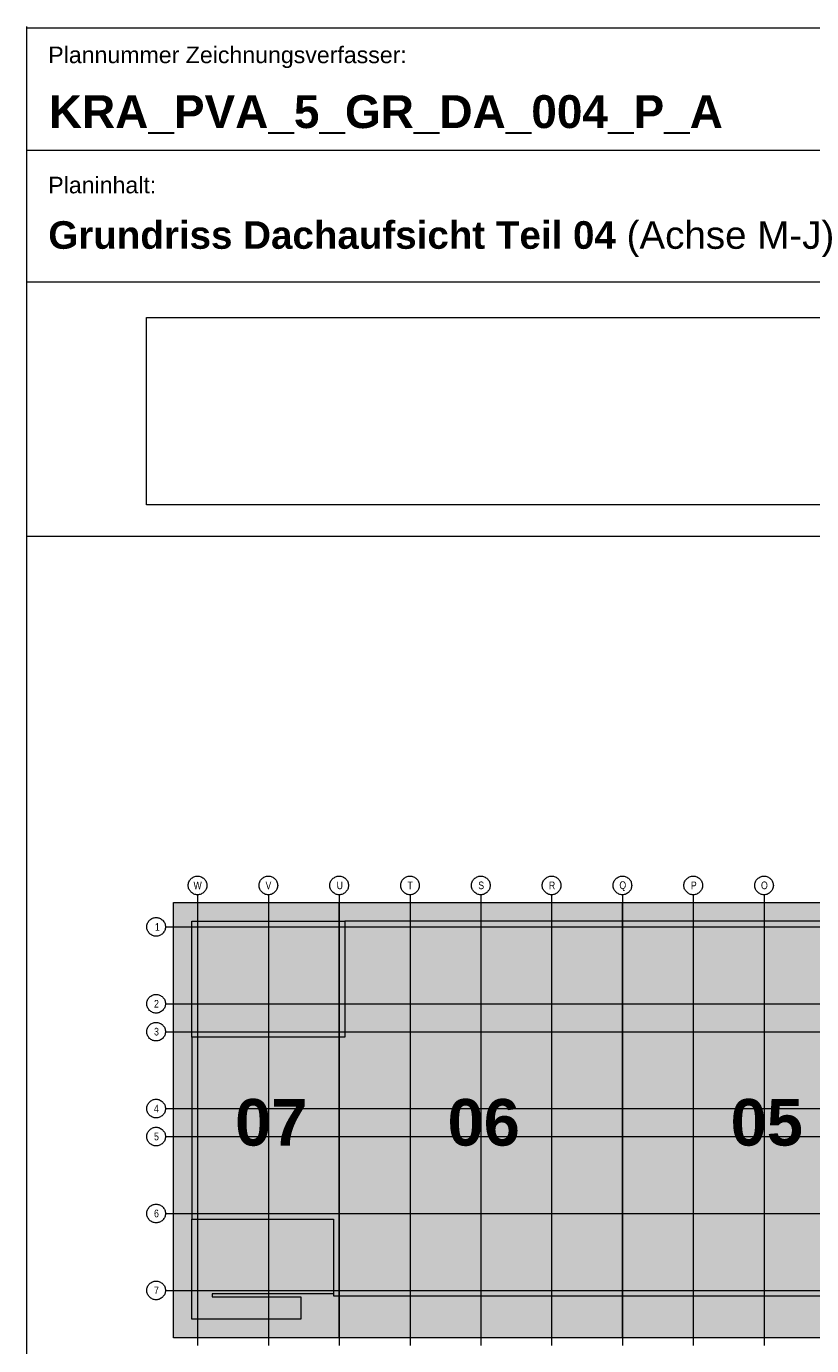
# Model space of a CAD drawing. Extents: x -620 to 300, y 62 to 1112.
# Tile 21 of 45: x 115 to 187, y 239 to 360. Entities that reach past the tile are written whole.
import ezdxf
from ezdxf.lldxf.tags import DXFTag

# ---------------------------------------------------------------- set-up
doc = ezdxf.new("R2010")
doc.units = 0
for name, color, linetype, lineweight in [('iwb_Plankopf Linie', 7, 'Continuous', 13), ('iwb_Plankopf Text', 7, 'Continuous', 18), ('PK_LP', 7, 'Continuous', 9), ('PK_LP_Achsen', 7, 'STRICHPUNKT2', 5), ('X_Bitmap', 7, 'Continuous', 13)]:
    doc.layers.add(name, color=color, linetype=linetype, lineweight=lineweight)
for name, color, linetype, lineweight, true_color in [('PK_LP_T04', 5, 'Continuous', 9, 0x0000ff), ('PK_LP_T04_Rest', 9, 'Continuous', 9, 0x808080), ('PK_LP_Tennung', 9, 'Continuous', 18, 0x808080)]:
    doc.layers.add(name, color=color, linetype=linetype, lineweight=lineweight, true_color=true_color)
doc.styles.add('Plankopf', font='arial.ttf')
doc.styles.get("Standard").update_dxf_attribs({"font": 'ARIALN.TTF'})
tags = doc.linetypes.add('grob', pattern=[14, 3, -8, 3]).pattern_tags.tags
tags[8:9] = [DXFTag(74, 4), DXFTag(75, 0), DXFTag(340, '0'), DXFTag(46, 0.0), DXFTag(50, 0.0), DXFTag(44, 0.0), DXFTag(45, 0.0)]
tags[6:7] = [DXFTag(74, 4), DXFTag(75, 0), DXFTag(340, '0'), DXFTag(46, 0.0), DXFTag(50, 0.0), DXFTag(44, 0.0), DXFTag(45, 0.0)]
tags[4:5] = [DXFTag(74, 4), DXFTag(75, 0), DXFTag(340, '0'), DXFTag(46, 0.0), DXFTag(50, 0.0), DXFTag(44, 0.0), DXFTag(45, 0.0)]
tags = doc.linetypes.add('STRICHPUNKT2', pattern=[12.7, 6.35, -3.175, 0, -3.175]).pattern_tags.tags
tags[10:11] = [DXFTag(74, 4), DXFTag(75, 0), DXFTag(340, '0'), DXFTag(46, 0.0), DXFTag(50, 0.0), DXFTag(44, 0.0), DXFTag(45, 0.0)]
tags[8:9] = [DXFTag(74, 4), DXFTag(75, 0), DXFTag(340, '0'), DXFTag(46, 0.0), DXFTag(50, 0.0), DXFTag(44, 0.0), DXFTag(45, 0.0)]
tags[6:7] = [DXFTag(74, 4), DXFTag(75, 0), DXFTag(340, '0'), DXFTag(46, 0.0), DXFTag(50, 0.0), DXFTag(44, 0.0), DXFTag(45, 0.0)]
tags[4:5] = [DXFTag(74, 4), DXFTag(75, 0), DXFTag(340, '0'), DXFTag(46, 0.0), DXFTag(50, 0.0), DXFTag(44, 0.0), DXFTag(45, 0.0)]
picture_1 = doc.add_image_def('image1.jfif', size_in_pixel=(600, 81))

# ---------------------------------------------------------------- blocks, each defined once
blk = doc.blocks.new('Blockreferenz-A06DNCAZMF')
at = {"layer": 'PK_LP', "linetype": 'grob', "lineweight": 5, "ltscale": 0.13}
for p, q in [((128.76, 279.69), (143.89, 279.69)), ((128.76, 240.01), (128.76, 279.69)), ((143.89, 279.69), (169.73, 279.69)), ((143.89, 240.01), (143.89, 279.69)), ((143.89, 279.69), (143.89, 240.01)), ((169.73, 279.69), (195.57, 279.69)), ((169.73, 240.01), (169.73, 279.69)), ((169.73, 279.69), (169.73, 240.01)), ((143.89, 240.01), (128.76, 240.01)), ((169.73, 240.01), (143.89, 240.01)), ((195.57, 240.01), (169.73, 240.01))]:
    blk.add_line(p, q, dxfattribs=at)
at = {"layer": 'PK_LP', "linetype": 'ByBlock', "lineweight": 13, "ltscale": 0.13}
for p, q in [((130.46, 277.99), (144.4, 277.99)), ((130.46, 267.41), (130.46, 277.99)), ((209.09, 277.99), (144.4, 277.99)), ((144.4, 277.99), (144.4, 267.41)), ((144.4, 277.99), (144.4, 267.41)), ((130.46, 267.41), (130.46, 250.83)), ((144.4, 267.41), (130.46, 267.41)), ((144.4, 267.41), (130.46, 267.41)), ((130.46, 241.71), (130.46, 250.83)), ((130.46, 250.83), (143.38, 250.83)), ((130.46, 250.83), (143.38, 250.83)), ((143.38, 250.83), (143.38, 244)), ((143.38, 250.83), (143.38, 243.82)), ((143.38, 244), (132.29, 244)), ((132.29, 244), (132.29, 243.75)), ((132.29, 243.75), (140.4, 243.75)), ((140.4, 243.75), (140.4, 241.71)), ((143.38, 243.82), (196.08, 243.82)), ((140.4, 241.71), (130.46, 241.71))]:
    blk.add_line(p, q, dxfattribs=at)
at = {"layer": 'PK_LP_Achsen', "linetype": 'ByBlock', "ltscale": 0.13}
for p, q in [((130.15, 281.5), (130.18, 281.58)), ((130.18, 281.58), (130.22, 281.66)), ((130.22, 281.66), (130.26, 281.73)), ((130.26, 281.73), (130.31, 281.8)), ((130.31, 281.8), (130.37, 281.86)), ((130.37, 281.86), (130.43, 281.91)), ((130.43, 281.91), (130.5, 281.96)), ((130.5, 281.96), (130.57, 282.01)), ((130.57, 282.01), (130.64, 282.04)), ((130.64, 282.04), (130.72, 282.07)), ((130.72, 282.07), (130.8, 282.09)), ((130.8, 282.09), (130.88, 282.1)), ((130.88, 282.1), (130.97, 282.11)), ((130.97, 282.11), (131.05, 282.1)), ((131.05, 282.1), (131.13, 282.09)), ((131.13, 282.09), (131.21, 282.07)), ((131.21, 282.07), (131.29, 282.04)), ((131.29, 282.04), (131.37, 282.01)), ((131.37, 282.01), (131.44, 281.96)), ((131.44, 281.96), (131.51, 281.91)), ((131.51, 281.91), (131.57, 281.86)), ((131.57, 281.86), (131.62, 281.8)), ((131.62, 281.8), (131.67, 281.73)), ((131.67, 281.73), (131.72, 281.66)), ((131.72, 281.66), (131.75, 281.58)), ((131.75, 281.58), (131.78, 281.5)), ((136.61, 281.5), (136.64, 281.58)), ((136.64, 281.58), (136.68, 281.66)), ((136.68, 281.66), (136.72, 281.73)), ((136.72, 281.73), (136.77, 281.8)), ((136.77, 281.8), (136.83, 281.86)), ((136.83, 281.86), (136.89, 281.91)), ((136.89, 281.91), (136.96, 281.96)), ((136.96, 281.96), (137.03, 282.01)), ((137.03, 282.01), (137.1, 282.04)), ((137.1, 282.04), (137.18, 282.07)), ((137.18, 282.07), (137.26, 282.09)), ((137.26, 282.09), (137.34, 282.1)), ((137.34, 282.1), (137.43, 282.11)), ((137.43, 282.11), (137.51, 282.1)), ((137.51, 282.1), (137.59, 282.09)), ((137.59, 282.09), (137.67, 282.07)), ((137.67, 282.07), (137.75, 282.04)), ((137.75, 282.04), (137.83, 282.01)), ((137.83, 282.01), (137.9, 281.96)), ((137.9, 281.96), (137.97, 281.91)), ((137.97, 281.91), (138.03, 281.86)), ((138.03, 281.86), (138.08, 281.8)), ((138.08, 281.8), (138.13, 281.73)), ((138.13, 281.73), (138.18, 281.66)), ((138.18, 281.66), (138.21, 281.58)), ((138.21, 281.58), (138.24, 281.5)), ((143.07, 281.5), (143.1, 281.58)), ((143.1, 281.58), (143.14, 281.66)), ((143.14, 281.66), (143.18, 281.73)), ((143.18, 281.73), (143.23, 281.8)), ((143.23, 281.8), (143.29, 281.86)), ((143.29, 281.86), (143.35, 281.91)), ((143.35, 281.91), (143.42, 281.96)), ((143.42, 281.96), (143.49, 282.01)), ((143.49, 282.01), (143.56, 282.04)), ((143.56, 282.04), (143.64, 282.07)), ((143.64, 282.07), (143.72, 282.09)), ((143.72, 282.09), (143.8, 282.1)), ((143.8, 282.1), (143.89, 282.11)), ((143.89, 282.11), (143.97, 282.1)), ((143.97, 282.1), (144.05, 282.09)), ((144.05, 282.09), (144.13, 282.07)), ((144.13, 282.07), (144.21, 282.04)), ((144.21, 282.04), (144.29, 282.01)), ((144.29, 282.01), (144.36, 281.96)), ((144.36, 281.96), (144.43, 281.91)), ((144.43, 281.91), (144.49, 281.86)), ((144.49, 281.86), (144.54, 281.8)), ((144.54, 281.8), (144.59, 281.73)), ((144.59, 281.73), (144.64, 281.66)), ((144.64, 281.66), (144.67, 281.58)), ((144.67, 281.58), (144.7, 281.5)), ((149.53, 281.5), (149.56, 281.58)), ((149.56, 281.58), (149.6, 281.66)), ((149.6, 281.66), (149.64, 281.73)), ((149.64, 281.73), (149.69, 281.8)), ((149.69, 281.8), (149.75, 281.86)), ((149.75, 281.86), (149.81, 281.91)), ((149.81, 281.91), (149.88, 281.96)), ((149.88, 281.96), (149.95, 282.01)), ((149.95, 282.01), (150.02, 282.04)), ((150.02, 282.04), (150.1, 282.07)), ((150.1, 282.07), (150.18, 282.09)), ((150.18, 282.09), (150.26, 282.1)), ((150.26, 282.1), (150.35, 282.11)), ((150.35, 282.11), (150.43, 282.1)), ((150.43, 282.1), (150.51, 282.09)), ((150.51, 282.09), (150.59, 282.07)), ((150.59, 282.07), (150.67, 282.04)), ((150.67, 282.04), (150.75, 282.01)), ((150.75, 282.01), (150.82, 281.96)), ((150.82, 281.96), (150.89, 281.91)), ((150.89, 281.91), (150.95, 281.86)), ((150.95, 281.86), (151, 281.8)), ((151, 281.8), (151.05, 281.73)), ((151.05, 281.73), (151.1, 281.66)), ((151.1, 281.66), (151.13, 281.58)), ((151.13, 281.58), (151.16, 281.5)), ((155.99, 281.5), (156.02, 281.58)), ((156.02, 281.58), (156.06, 281.66)), ((156.06, 281.66), (156.1, 281.73)), ((156.1, 281.73), (156.15, 281.8)), ((156.15, 281.8), (156.21, 281.86)), ((156.21, 281.86), (156.27, 281.91)), ((156.27, 281.91), (156.34, 281.96)), ((156.34, 281.96), (156.41, 282.01)), ((156.41, 282.01), (156.48, 282.04)), ((156.48, 282.04), (156.56, 282.07)), ((156.56, 282.07), (156.64, 282.09)), ((156.64, 282.09), (156.72, 282.1)), ((156.72, 282.1), (156.81, 282.11)), ((156.81, 282.11), (156.89, 282.1)), ((156.89, 282.1), (156.97, 282.09)), ((156.97, 282.09), (157.05, 282.07)), ((157.05, 282.07), (157.13, 282.04)), ((157.13, 282.04), (157.21, 282.01)), ((157.21, 282.01), (157.28, 281.96)), ((157.28, 281.96), (157.35, 281.91)), ((157.35, 281.91), (157.41, 281.86)), ((157.41, 281.86), (157.46, 281.8)), ((157.46, 281.8), (157.51, 281.73)), ((157.51, 281.73), (157.56, 281.66)), ((157.56, 281.66), (157.59, 281.58)), ((157.59, 281.58), (157.62, 281.5)), ((162.45, 281.5), (162.48, 281.58)), ((162.48, 281.58), (162.52, 281.66)), ((162.52, 281.66), (162.56, 281.73)), ((162.56, 281.73), (162.61, 281.8)), ((162.61, 281.8), (162.67, 281.86)), ((162.67, 281.86), (162.73, 281.91)), ((162.73, 281.91), (162.8, 281.96)), ((162.8, 281.96), (162.87, 282.01)), ((162.87, 282.01), (162.94, 282.04)), ((162.94, 282.04), (163.02, 282.07)), ((163.02, 282.07), (163.1, 282.09)), ((163.1, 282.09), (163.18, 282.1)), ((163.18, 282.1), (163.27, 282.11)), ((163.27, 282.11), (163.35, 282.1)), ((163.35, 282.1), (163.43, 282.09)), ((163.43, 282.09), (163.51, 282.07)), ((163.51, 282.07), (163.59, 282.04)), ((163.59, 282.04), (163.67, 282.01)), ((163.67, 282.01), (163.74, 281.96)), ((163.74, 281.96), (163.81, 281.91)), ((163.81, 281.91), (163.87, 281.86)), ((163.87, 281.86), (163.92, 281.8)), ((163.92, 281.8), (163.97, 281.73)), ((163.97, 281.73), (164.02, 281.66)), ((164.02, 281.66), (164.05, 281.58)), ((164.05, 281.58), (164.08, 281.5)), ((168.91, 281.5), (168.94, 281.58)), ((168.94, 281.58), (168.98, 281.66)), ((168.98, 281.66), (169.02, 281.73)), ((169.02, 281.73), (169.07, 281.8)), ((169.07, 281.8), (169.13, 281.86)), ((169.13, 281.86), (169.19, 281.91)), ((169.19, 281.91), (169.26, 281.96)), ((169.26, 281.96), (169.33, 282.01)), ((169.33, 282.01), (169.4, 282.04)), ((169.4, 282.04), (169.48, 282.07)), ((169.48, 282.07), (169.56, 282.09)), ((169.56, 282.09), (169.64, 282.1)), ((169.64, 282.1), (169.73, 282.11)), ((169.73, 282.11), (169.81, 282.1)), ((169.81, 282.1), (169.89, 282.09)), ((169.89, 282.09), (169.97, 282.07)), ((169.97, 282.07), (170.05, 282.04)), ((170.05, 282.04), (170.13, 282.01)), ((170.13, 282.01), (170.2, 281.96)), ((170.2, 281.96), (170.27, 281.91)), ((170.27, 281.91), (170.33, 281.86)), ((170.33, 281.86), (170.38, 281.8)), ((170.38, 281.8), (170.43, 281.73)), ((170.43, 281.73), (170.48, 281.66)), ((170.48, 281.66), (170.51, 281.58)), ((170.51, 281.58), (170.54, 281.5)), ((175.37, 281.5), (175.4, 281.58)), ((175.4, 281.58), (175.44, 281.66)), ((175.44, 281.66), (175.48, 281.73)), ((175.48, 281.73), (175.53, 281.8)), ((175.53, 281.8), (175.59, 281.86)), ((175.59, 281.86), (175.65, 281.91)), ((175.65, 281.91), (175.72, 281.96)), ((175.72, 281.96), (175.79, 282.01)), ((175.79, 282.01), (175.86, 282.04)), ((175.86, 282.04), (175.94, 282.07)), ((175.94, 282.07), (176.02, 282.09)), ((176.02, 282.09), (176.1, 282.1)), ((176.1, 282.1), (176.19, 282.11)), ((176.19, 282.11), (176.27, 282.1)), ((176.27, 282.1), (176.35, 282.09)), ((176.35, 282.09), (176.43, 282.07)), ((176.43, 282.07), (176.51, 282.04)), ((176.51, 282.04), (176.59, 282.01)), ((176.59, 282.01), (176.66, 281.96)), ((176.66, 281.96), (176.73, 281.91)), ((176.73, 281.91), (176.79, 281.86)), ((176.79, 281.86), (176.84, 281.8)), ((176.84, 281.8), (176.89, 281.73)), ((176.89, 281.73), (176.94, 281.66)), ((176.94, 281.66), (176.97, 281.58)), ((176.97, 281.58), (177, 281.5)), ((181.83, 281.5), (181.86, 281.58)), ((181.86, 281.58), (181.9, 281.66)), ((181.9, 281.66), (181.94, 281.73)), ((181.94, 281.73), (181.99, 281.8)), ((181.99, 281.8), (182.05, 281.86)), ((182.05, 281.86), (182.11, 281.91)), ((182.11, 281.91), (182.18, 281.96)), ((182.18, 281.96), (182.25, 282.01)), ((182.25, 282.01), (182.32, 282.04)), ((182.32, 282.04), (182.4, 282.07)), ((182.4, 282.07), (182.48, 282.09)), ((182.48, 282.09), (182.56, 282.1)), ((182.56, 282.1), (182.65, 282.11)), ((182.65, 282.11), (182.73, 282.1)), ((182.73, 282.1), (182.81, 282.09)), ((182.81, 282.09), (182.89, 282.07)), ((182.89, 282.07), (182.97, 282.04)), ((182.97, 282.04), (183.05, 282.01)), ((183.05, 282.01), (183.12, 281.96)), ((183.12, 281.96), (183.19, 281.91)), ((183.19, 281.91), (183.25, 281.86)), ((183.25, 281.86), (183.3, 281.8)), ((183.3, 281.8), (183.35, 281.73)), ((183.35, 281.73), (183.4, 281.66)), ((183.4, 281.66), (183.43, 281.58)), ((183.43, 281.58), (183.46, 281.5)), ((130.12, 281.34), (130.13, 281.42)), ((130.12, 281.26), (130.12, 281.34)), ((130.12, 281.17), (130.12, 281.26)), ((130.13, 281.09), (130.12, 281.17)), ((130.13, 281.42), (130.15, 281.5)), ((130.15, 281.01), (130.13, 281.09)), ((130.18, 280.93), (130.15, 281.01)), ((130.22, 280.86), (130.18, 280.93)), ((130.26, 280.79), (130.22, 280.86)), ((130.31, 280.72), (130.26, 280.79)), ((130.37, 280.66), (130.31, 280.72)), ((130.43, 280.6), (130.37, 280.66)), ((130.5, 280.55), (130.43, 280.6)), ((130.57, 280.51), (130.5, 280.55)), ((130.64, 280.47), (130.57, 280.51)), ((130.72, 280.44), (130.64, 280.47)), ((130.8, 280.42), (130.72, 280.44)), ((130.88, 280.41), (130.8, 280.42)), ((130.97, 280.41), (130.88, 280.41)), ((131.05, 280.41), (130.97, 280.41)), ((131.13, 280.42), (131.05, 280.41)), ((131.21, 280.44), (131.13, 280.42)), ((131.29, 280.47), (131.21, 280.44)), ((131.37, 280.51), (131.29, 280.47)), ((131.44, 280.55), (131.37, 280.51)), ((131.51, 280.6), (131.44, 280.55)), ((131.57, 280.66), (131.51, 280.6)), ((131.62, 280.72), (131.57, 280.66)), ((131.67, 280.79), (131.62, 280.72)), ((131.72, 280.86), (131.67, 280.79)), ((131.75, 280.93), (131.72, 280.86)), ((131.78, 281.01), (131.75, 280.93)), ((131.78, 281.5), (131.8, 281.42)), ((131.8, 281.09), (131.78, 281.01)), ((131.8, 281.42), (131.81, 281.34)), ((131.81, 281.17), (131.8, 281.09)), ((131.81, 281.34), (131.82, 281.26)), ((131.82, 281.26), (131.81, 281.17)), ((136.58, 281.34), (136.59, 281.42)), ((136.58, 281.26), (136.58, 281.34)), ((136.58, 281.17), (136.58, 281.26)), ((136.59, 281.09), (136.58, 281.17)), ((136.59, 281.42), (136.61, 281.5)), ((136.61, 281.01), (136.59, 281.09)), ((136.64, 280.93), (136.61, 281.01)), ((136.68, 280.86), (136.64, 280.93)), ((136.72, 280.79), (136.68, 280.86)), ((136.77, 280.72), (136.72, 280.79)), ((136.83, 280.66), (136.77, 280.72)), ((136.89, 280.6), (136.83, 280.66)), ((136.96, 280.55), (136.89, 280.6)), ((137.03, 280.51), (136.96, 280.55)), ((137.1, 280.47), (137.03, 280.51)), ((137.18, 280.44), (137.1, 280.47)), ((137.26, 280.42), (137.18, 280.44)), ((137.34, 280.41), (137.26, 280.42)), ((137.43, 280.41), (137.34, 280.41)), ((137.51, 280.41), (137.43, 280.41)), ((137.59, 280.42), (137.51, 280.41)), ((137.67, 280.44), (137.59, 280.42)), ((137.75, 280.47), (137.67, 280.44)), ((137.83, 280.51), (137.75, 280.47)), ((137.9, 280.55), (137.83, 280.51)), ((137.97, 280.6), (137.9, 280.55)), ((138.03, 280.66), (137.97, 280.6)), ((138.08, 280.72), (138.03, 280.66)), ((138.13, 280.79), (138.08, 280.72)), ((138.18, 280.86), (138.13, 280.79)), ((138.21, 280.93), (138.18, 280.86)), ((138.24, 281.01), (138.21, 280.93)), ((138.24, 281.5), (138.26, 281.42)), ((138.26, 281.09), (138.24, 281.01)), ((138.26, 281.42), (138.27, 281.34)), ((138.27, 281.17), (138.26, 281.09)), ((138.27, 281.34), (138.28, 281.26)), ((138.28, 281.26), (138.27, 281.17)), ((143.04, 281.34), (143.05, 281.42)), ((143.04, 281.26), (143.04, 281.34)), ((143.04, 281.17), (143.04, 281.26)), ((143.05, 281.09), (143.04, 281.17)), ((143.05, 281.42), (143.07, 281.5)), ((143.07, 281.01), (143.05, 281.09)), ((143.1, 280.93), (143.07, 281.01)), ((143.14, 280.86), (143.1, 280.93)), ((143.18, 280.79), (143.14, 280.86)), ((143.23, 280.72), (143.18, 280.79)), ((143.29, 280.66), (143.23, 280.72)), ((143.35, 280.6), (143.29, 280.66)), ((143.42, 280.55), (143.35, 280.6)), ((143.49, 280.51), (143.42, 280.55)), ((143.56, 280.47), (143.49, 280.51)), ((143.64, 280.44), (143.56, 280.47)), ((143.72, 280.42), (143.64, 280.44)), ((143.8, 280.41), (143.72, 280.42)), ((143.89, 280.41), (143.8, 280.41)), ((143.97, 280.41), (143.89, 280.41)), ((144.05, 280.42), (143.97, 280.41)), ((144.13, 280.44), (144.05, 280.42)), ((144.21, 280.47), (144.13, 280.44)), ((144.29, 280.51), (144.21, 280.47)), ((144.36, 280.55), (144.29, 280.51)), ((144.43, 280.6), (144.36, 280.55)), ((144.49, 280.66), (144.43, 280.6)), ((144.54, 280.72), (144.49, 280.66)), ((144.59, 280.79), (144.54, 280.72)), ((144.64, 280.86), (144.59, 280.79)), ((144.67, 280.93), (144.64, 280.86)), ((144.7, 281.01), (144.67, 280.93)), ((144.7, 281.5), (144.72, 281.42)), ((144.72, 281.09), (144.7, 281.01)), ((144.72, 281.42), (144.73, 281.34)), ((144.73, 281.17), (144.72, 281.09)), ((144.73, 281.34), (144.74, 281.26)), ((144.74, 281.26), (144.73, 281.17)), ((149.5, 281.34), (149.51, 281.42)), ((149.5, 281.26), (149.5, 281.34)), ((149.5, 281.17), (149.5, 281.26)), ((149.51, 281.09), (149.5, 281.17)), ((149.51, 281.42), (149.53, 281.5)), ((149.53, 281.01), (149.51, 281.09)), ((149.56, 280.93), (149.53, 281.01)), ((149.6, 280.86), (149.56, 280.93)), ((149.64, 280.79), (149.6, 280.86)), ((149.69, 280.72), (149.64, 280.79)), ((149.75, 280.66), (149.69, 280.72)), ((149.81, 280.6), (149.75, 280.66)), ((149.88, 280.55), (149.81, 280.6)), ((149.95, 280.51), (149.88, 280.55)), ((150.02, 280.47), (149.95, 280.51)), ((150.1, 280.44), (150.02, 280.47)), ((150.18, 280.42), (150.1, 280.44)), ((150.26, 280.41), (150.18, 280.42)), ((150.35, 280.41), (150.26, 280.41)), ((150.43, 280.41), (150.35, 280.41)), ((150.51, 280.42), (150.43, 280.41)), ((150.59, 280.44), (150.51, 280.42)), ((150.67, 280.47), (150.59, 280.44)), ((150.75, 280.51), (150.67, 280.47)), ((150.82, 280.55), (150.75, 280.51)), ((150.89, 280.6), (150.82, 280.55)), ((150.95, 280.66), (150.89, 280.6)), ((151, 280.72), (150.95, 280.66)), ((151.05, 280.79), (151, 280.72)), ((151.1, 280.86), (151.05, 280.79)), ((151.13, 280.93), (151.1, 280.86)), ((151.16, 281.01), (151.13, 280.93)), ((151.16, 281.5), (151.18, 281.42)), ((151.18, 281.09), (151.16, 281.01)), ((151.18, 281.42), (151.19, 281.34)), ((151.19, 281.17), (151.18, 281.09)), ((151.19, 281.34), (151.2, 281.26)), ((151.2, 281.26), (151.19, 281.17)), ((155.96, 281.34), (155.97, 281.42)), ((155.96, 281.26), (155.96, 281.34)), ((155.96, 281.17), (155.96, 281.26)), ((155.97, 281.09), (155.96, 281.17)), ((155.97, 281.42), (155.99, 281.5)), ((155.99, 281.01), (155.97, 281.09)), ((156.02, 280.93), (155.99, 281.01)), ((156.06, 280.86), (156.02, 280.93)), ((156.1, 280.79), (156.06, 280.86)), ((156.15, 280.72), (156.1, 280.79)), ((156.21, 280.66), (156.15, 280.72)), ((156.27, 280.6), (156.21, 280.66)), ((156.34, 280.55), (156.27, 280.6)), ((156.41, 280.51), (156.34, 280.55)), ((156.48, 280.47), (156.41, 280.51)), ((156.56, 280.44), (156.48, 280.47)), ((156.64, 280.42), (156.56, 280.44)), ((156.72, 280.41), (156.64, 280.42)), ((156.81, 280.41), (156.72, 280.41)), ((156.89, 280.41), (156.81, 280.41)), ((156.97, 280.42), (156.89, 280.41)), ((157.05, 280.44), (156.97, 280.42)), ((157.13, 280.47), (157.05, 280.44)), ((157.21, 280.51), (157.13, 280.47)), ((157.28, 280.55), (157.21, 280.51)), ((157.35, 280.6), (157.28, 280.55)), ((157.41, 280.66), (157.35, 280.6)), ((157.46, 280.72), (157.41, 280.66)), ((157.51, 280.79), (157.46, 280.72)), ((157.56, 280.86), (157.51, 280.79)), ((157.59, 280.93), (157.56, 280.86)), ((157.62, 281.01), (157.59, 280.93)), ((157.62, 281.5), (157.64, 281.42)), ((157.64, 281.09), (157.62, 281.01)), ((157.64, 281.42), (157.65, 281.34)), ((157.65, 281.17), (157.64, 281.09)), ((157.65, 281.34), (157.66, 281.26)), ((157.66, 281.26), (157.65, 281.17)), ((162.42, 281.34), (162.43, 281.42)), ((162.42, 281.26), (162.42, 281.34)), ((162.42, 281.17), (162.42, 281.26)), ((162.43, 281.09), (162.42, 281.17)), ((162.43, 281.42), (162.45, 281.5)), ((162.45, 281.01), (162.43, 281.09)), ((162.48, 280.93), (162.45, 281.01)), ((162.52, 280.86), (162.48, 280.93)), ((162.56, 280.79), (162.52, 280.86)), ((162.61, 280.72), (162.56, 280.79)), ((162.67, 280.66), (162.61, 280.72)), ((162.73, 280.6), (162.67, 280.66)), ((162.8, 280.55), (162.73, 280.6)), ((162.87, 280.51), (162.8, 280.55)), ((162.94, 280.47), (162.87, 280.51)), ((163.02, 280.44), (162.94, 280.47)), ((163.1, 280.42), (163.02, 280.44)), ((163.18, 280.41), (163.1, 280.42)), ((163.27, 280.41), (163.18, 280.41)), ((163.35, 280.41), (163.27, 280.41)), ((163.43, 280.42), (163.35, 280.41)), ((163.51, 280.44), (163.43, 280.42)), ((163.59, 280.47), (163.51, 280.44)), ((163.67, 280.51), (163.59, 280.47)), ((163.74, 280.55), (163.67, 280.51)), ((163.81, 280.6), (163.74, 280.55)), ((163.87, 280.66), (163.81, 280.6)), ((163.92, 280.72), (163.87, 280.66)), ((163.97, 280.79), (163.92, 280.72)), ((164.02, 280.86), (163.97, 280.79)), ((164.05, 280.93), (164.02, 280.86)), ((164.08, 281.01), (164.05, 280.93)), ((164.08, 281.5), (164.1, 281.42)), ((164.1, 281.09), (164.08, 281.01)), ((164.1, 281.42), (164.11, 281.34)), ((164.11, 281.17), (164.1, 281.09)), ((164.11, 281.34), (164.12, 281.26)), ((164.12, 281.26), (164.11, 281.17)), ((168.88, 281.34), (168.89, 281.42)), ((168.88, 281.26), (168.88, 281.34)), ((168.88, 281.17), (168.88, 281.26)), ((168.89, 281.09), (168.88, 281.17)), ((168.89, 281.42), (168.91, 281.5)), ((168.91, 281.01), (168.89, 281.09)), ((168.94, 280.93), (168.91, 281.01)), ((168.98, 280.86), (168.94, 280.93)), ((169.02, 280.79), (168.98, 280.86)), ((169.07, 280.72), (169.02, 280.79)), ((169.13, 280.66), (169.07, 280.72)), ((169.19, 280.6), (169.13, 280.66)), ((169.26, 280.55), (169.19, 280.6)), ((169.33, 280.51), (169.26, 280.55)), ((169.4, 280.47), (169.33, 280.51)), ((169.48, 280.44), (169.4, 280.47)), ((169.56, 280.42), (169.48, 280.44)), ((169.64, 280.41), (169.56, 280.42)), ((169.73, 280.41), (169.64, 280.41)), ((169.81, 280.41), (169.73, 280.41)), ((169.89, 280.42), (169.81, 280.41)), ((169.97, 280.44), (169.89, 280.42)), ((170.05, 280.47), (169.97, 280.44)), ((170.13, 280.51), (170.05, 280.47)), ((170.2, 280.55), (170.13, 280.51)), ((170.27, 280.6), (170.2, 280.55)), ((170.33, 280.66), (170.27, 280.6)), ((170.38, 280.72), (170.33, 280.66)), ((170.43, 280.79), (170.38, 280.72)), ((170.48, 280.86), (170.43, 280.79)), ((170.51, 280.93), (170.48, 280.86)), ((170.54, 281.01), (170.51, 280.93)), ((170.54, 281.5), (170.56, 281.42)), ((170.56, 281.09), (170.54, 281.01)), ((170.56, 281.42), (170.57, 281.34)), ((170.57, 281.17), (170.56, 281.09)), ((170.57, 281.34), (170.58, 281.26)), ((170.58, 281.26), (170.57, 281.17)), ((175.34, 281.34), (175.35, 281.42)), ((175.34, 281.26), (175.34, 281.34)), ((175.34, 281.17), (175.34, 281.26)), ((175.35, 281.09), (175.34, 281.17)), ((175.35, 281.42), (175.37, 281.5)), ((175.37, 281.01), (175.35, 281.09)), ((175.4, 280.93), (175.37, 281.01)), ((175.44, 280.86), (175.4, 280.93)), ((175.48, 280.79), (175.44, 280.86)), ((175.53, 280.72), (175.48, 280.79)), ((175.59, 280.66), (175.53, 280.72)), ((175.65, 280.6), (175.59, 280.66)), ((175.72, 280.55), (175.65, 280.6)), ((175.79, 280.51), (175.72, 280.55)), ((175.86, 280.47), (175.79, 280.51)), ((175.94, 280.44), (175.86, 280.47)), ((176.02, 280.42), (175.94, 280.44)), ((176.1, 280.41), (176.02, 280.42)), ((176.19, 280.41), (176.1, 280.41)), ((176.27, 280.41), (176.19, 280.41)), ((176.35, 280.42), (176.27, 280.41)), ((176.43, 280.44), (176.35, 280.42)), ((176.51, 280.47), (176.43, 280.44)), ((176.59, 280.51), (176.51, 280.47)), ((176.66, 280.55), (176.59, 280.51)), ((176.73, 280.6), (176.66, 280.55)), ((176.79, 280.66), (176.73, 280.6)), ((176.84, 280.72), (176.79, 280.66)), ((176.89, 280.79), (176.84, 280.72)), ((176.94, 280.86), (176.89, 280.79)), ((176.97, 280.93), (176.94, 280.86)), ((177, 281.01), (176.97, 280.93)), ((177, 281.5), (177.02, 281.42)), ((177.02, 281.09), (177, 281.01)), ((177.02, 281.42), (177.03, 281.34)), ((177.03, 281.17), (177.02, 281.09)), ((177.03, 281.34), (177.04, 281.26)), ((177.04, 281.26), (177.03, 281.17)), ((181.8, 281.34), (181.81, 281.42)), ((181.8, 281.26), (181.8, 281.34)), ((181.8, 281.17), (181.8, 281.26)), ((181.81, 281.09), (181.8, 281.17)), ((181.81, 281.42), (181.83, 281.5)), ((181.83, 281.01), (181.81, 281.09)), ((181.86, 280.93), (181.83, 281.01)), ((181.9, 280.86), (181.86, 280.93)), ((181.94, 280.79), (181.9, 280.86)), ((181.99, 280.72), (181.94, 280.79)), ((182.05, 280.66), (181.99, 280.72)), ((182.11, 280.6), (182.05, 280.66)), ((182.18, 280.55), (182.11, 280.6)), ((182.25, 280.51), (182.18, 280.55)), ((182.32, 280.47), (182.25, 280.51)), ((182.4, 280.44), (182.32, 280.47)), ((182.48, 280.42), (182.4, 280.44)), ((182.56, 280.41), (182.48, 280.42)), ((182.65, 280.41), (182.56, 280.41)), ((182.73, 280.41), (182.65, 280.41)), ((182.81, 280.42), (182.73, 280.41)), ((182.89, 280.44), (182.81, 280.42)), ((182.97, 280.47), (182.89, 280.44)), ((183.05, 280.51), (182.97, 280.47)), ((183.12, 280.55), (183.05, 280.51)), ((183.19, 280.6), (183.12, 280.55)), ((183.25, 280.66), (183.19, 280.6)), ((183.3, 280.72), (183.25, 280.66)), ((183.35, 280.79), (183.3, 280.72)), ((183.4, 280.86), (183.35, 280.79)), ((183.43, 280.93), (183.4, 280.86)), ((183.46, 281.01), (183.43, 280.93)), ((183.46, 281.5), (183.48, 281.42)), ((183.48, 281.09), (183.46, 281.01)), ((183.48, 281.42), (183.49, 281.34)), ((183.49, 281.17), (183.48, 281.09)), ((183.49, 281.34), (183.5, 281.26)), ((183.5, 281.26), (183.49, 281.17)), ((126.44, 277.88), (126.48, 277.95)), ((126.48, 277.95), (126.53, 278.02)), ((126.53, 278.02), (126.59, 278.08)), ((126.59, 278.08), (126.65, 278.13)), ((126.65, 278.13), (126.72, 278.18)), ((126.72, 278.18), (126.79, 278.23)), ((126.79, 278.23), (126.86, 278.26)), ((126.86, 278.26), (126.94, 278.29)), ((126.94, 278.29), (127.02, 278.31)), ((127.02, 278.31), (127.1, 278.32)), ((127.1, 278.32), (127.19, 278.33)), ((127.19, 278.33), (127.27, 278.32)), ((127.27, 278.32), (127.35, 278.31)), ((127.35, 278.31), (127.43, 278.29)), ((127.43, 278.29), (127.51, 278.26)), ((127.51, 278.26), (127.59, 278.23)), ((127.59, 278.23), (127.66, 278.18)), ((127.66, 278.18), (127.73, 278.13)), ((127.73, 278.13), (127.79, 278.08)), ((127.79, 278.08), (127.84, 278.02)), ((127.84, 278.02), (127.89, 277.95)), ((127.89, 277.95), (127.94, 277.88)), ((126.34, 277.56), (126.35, 277.64)), ((126.34, 277.48), (126.34, 277.56)), ((126.34, 277.39), (126.34, 277.48)), ((126.35, 277.31), (126.34, 277.39)), ((126.35, 277.64), (126.37, 277.72)), ((126.37, 277.23), (126.35, 277.31)), ((126.37, 277.72), (126.4, 277.8)), ((126.4, 277.15), (126.37, 277.23)), ((126.4, 277.8), (126.44, 277.88)), ((126.44, 277.08), (126.4, 277.15)), ((126.48, 277.01), (126.44, 277.08)), ((126.53, 276.94), (126.48, 277.01)), ((126.59, 276.88), (126.53, 276.94)), ((126.65, 276.82), (126.59, 276.88)), ((126.72, 276.77), (126.65, 276.82)), ((126.79, 276.73), (126.72, 276.77)), ((126.86, 276.69), (126.79, 276.73)), ((127.59, 276.73), (127.51, 276.69)), ((127.66, 276.77), (127.59, 276.73)), ((127.73, 276.82), (127.66, 276.77)), ((127.79, 276.88), (127.73, 276.82)), ((127.84, 276.94), (127.79, 276.88)), ((127.89, 277.01), (127.84, 276.94)), ((127.94, 277.08), (127.89, 277.01)), ((127.94, 277.88), (127.97, 277.8)), ((127.97, 277.15), (127.94, 277.08)), ((127.97, 277.8), (128, 277.72)), ((128, 277.23), (127.97, 277.15)), ((128, 277.72), (128.02, 277.64)), ((128.02, 277.31), (128, 277.23)), ((128.02, 277.64), (128.03, 277.56)), ((128.03, 277.39), (128.02, 277.31)), ((128.03, 277.56), (128.04, 277.48)), ((128.04, 277.48), (128.03, 277.39)), ((126.94, 276.66), (126.86, 276.69)), ((127.02, 276.64), (126.94, 276.66)), ((127.1, 276.63), (127.02, 276.64)), ((127.19, 276.63), (127.1, 276.63)), ((127.27, 276.63), (127.19, 276.63)), ((127.35, 276.64), (127.27, 276.63)), ((127.43, 276.66), (127.35, 276.64)), ((127.51, 276.69), (127.43, 276.66)), ((126.35, 270.63), (126.37, 270.71)), ((126.37, 270.71), (126.4, 270.79)), ((126.4, 270.79), (126.44, 270.87)), ((126.44, 270.87), (126.48, 270.94)), ((126.48, 270.94), (126.53, 271)), ((126.53, 271), (126.59, 271.07)), ((126.59, 271.07), (126.65, 271.12)), ((126.65, 271.12), (126.72, 271.17)), ((126.72, 271.17), (126.79, 271.21)), ((126.79, 271.21), (126.86, 271.25)), ((126.86, 271.25), (126.94, 271.28)), ((126.94, 271.28), (127.02, 271.3)), ((127.02, 271.3), (127.1, 271.31)), ((127.1, 271.31), (127.19, 271.32)), ((127.19, 271.32), (127.27, 271.31)), ((127.27, 271.31), (127.35, 271.3)), ((127.35, 271.3), (127.43, 271.28)), ((127.43, 271.28), (127.51, 271.25)), ((127.51, 271.25), (127.59, 271.21)), ((127.59, 271.21), (127.66, 271.17)), ((127.66, 271.17), (127.73, 271.12)), ((127.73, 271.12), (127.79, 271.07)), ((127.79, 271.07), (127.84, 271)), ((127.84, 271), (127.89, 270.94)), ((127.89, 270.94), (127.94, 270.87)), ((127.94, 270.87), (127.97, 270.79)), ((127.97, 270.79), (128, 270.71)), ((128, 270.71), (128.02, 270.63)), ((126.34, 270.55), (126.35, 270.63)), ((126.34, 270.47), (126.34, 270.55)), ((126.34, 270.38), (126.34, 270.47)), ((126.35, 270.3), (126.34, 270.38)), ((126.37, 270.22), (126.35, 270.3)), ((126.4, 270.14), (126.37, 270.22)), ((126.44, 270.06), (126.4, 270.14)), ((126.48, 269.99), (126.44, 270.06)), ((126.53, 269.93), (126.48, 269.99)), ((126.59, 269.86), (126.53, 269.93)), ((126.65, 269.81), (126.59, 269.86)), ((126.72, 269.76), (126.65, 269.81)), ((126.79, 269.72), (126.72, 269.76)), ((126.86, 269.68), (126.79, 269.72)), ((126.94, 269.65), (126.86, 269.68)), ((127.02, 269.63), (126.94, 269.65)), ((127.1, 269.62), (127.02, 269.63)), ((127.19, 269.62), (127.1, 269.62)), ((127.27, 269.62), (127.19, 269.62)), ((127.35, 269.63), (127.27, 269.62)), ((127.43, 269.65), (127.35, 269.63)), ((127.51, 269.68), (127.43, 269.65)), ((127.59, 269.72), (127.51, 269.68)), ((127.66, 269.76), (127.59, 269.72)), ((127.73, 269.81), (127.66, 269.76)), ((127.79, 269.86), (127.73, 269.81)), ((127.84, 269.93), (127.79, 269.86)), ((127.89, 269.99), (127.84, 269.93)), ((127.94, 270.06), (127.89, 269.99)), ((127.97, 270.14), (127.94, 270.06)), ((128, 270.22), (127.97, 270.14)), ((128.02, 270.3), (128, 270.22)), ((128.02, 270.63), (128.03, 270.55)), ((128.03, 270.38), (128.02, 270.3)), ((128.03, 270.55), (128.04, 270.47)), ((128.04, 270.47), (128.03, 270.38)), ((126.4, 268.24), (126.44, 268.32)), ((126.44, 268.32), (126.48, 268.39)), ((126.48, 268.39), (126.53, 268.45)), ((126.53, 268.45), (126.59, 268.52)), ((126.59, 268.52), (126.65, 268.57)), ((126.65, 268.57), (126.72, 268.62)), ((126.72, 268.62), (126.79, 268.66)), ((126.79, 268.66), (126.86, 268.7)), ((126.86, 268.7), (126.94, 268.73)), ((126.94, 268.73), (127.02, 268.75)), ((127.02, 268.75), (127.1, 268.76)), ((127.1, 268.76), (127.19, 268.77)), ((127.19, 268.77), (127.27, 268.76)), ((127.27, 268.76), (127.35, 268.75)), ((127.35, 268.75), (127.43, 268.73)), ((127.43, 268.73), (127.51, 268.7)), ((127.51, 268.7), (127.59, 268.66)), ((127.59, 268.66), (127.66, 268.62)), ((127.66, 268.62), (127.73, 268.57)), ((127.73, 268.57), (127.79, 268.52)), ((127.79, 268.52), (127.84, 268.45)), ((127.84, 268.45), (127.89, 268.39)), ((127.89, 268.39), (127.94, 268.32)), ((127.94, 268.32), (127.97, 268.24)), ((126.34, 268), (126.35, 268.08)), ((126.34, 267.92), (126.34, 268)), ((126.34, 267.83), (126.34, 267.92)), ((126.35, 267.75), (126.34, 267.83)), ((126.35, 268.08), (126.37, 268.16)), ((126.37, 267.67), (126.35, 267.75)), ((126.37, 268.16), (126.4, 268.24)), ((126.4, 267.59), (126.37, 267.67)), ((126.44, 267.51), (126.4, 267.59)), ((126.48, 267.44), (126.44, 267.51)), ((126.53, 267.38), (126.48, 267.44)), ((126.59, 267.31), (126.53, 267.38)), ((126.65, 267.26), (126.59, 267.31)), ((126.72, 267.21), (126.65, 267.26)), ((126.79, 267.17), (126.72, 267.21)), ((126.86, 267.13), (126.79, 267.17)), ((126.94, 267.1), (126.86, 267.13)), ((127.02, 267.08), (126.94, 267.1)), ((127.1, 267.07), (127.02, 267.08)), ((127.35, 267.08), (127.27, 267.07)), ((127.43, 267.1), (127.35, 267.08)), ((127.51, 267.13), (127.43, 267.1)), ((127.59, 267.17), (127.51, 267.13)), ((127.66, 267.21), (127.59, 267.17)), ((127.73, 267.26), (127.66, 267.21)), ((127.79, 267.31), (127.73, 267.26)), ((127.84, 267.38), (127.79, 267.31)), ((127.89, 267.44), (127.84, 267.38)), ((127.94, 267.51), (127.89, 267.44)), ((127.97, 267.59), (127.94, 267.51)), ((127.97, 268.24), (128, 268.16)), ((128, 267.67), (127.97, 267.59)), ((128, 268.16), (128.02, 268.08)), ((128.02, 267.75), (128, 267.67)), ((128.02, 268.08), (128.03, 268)), ((128.03, 267.83), (128.02, 267.75)), ((128.03, 268), (128.04, 267.92)), ((128.04, 267.92), (128.03, 267.83)), ((127.19, 267.07), (127.1, 267.07)), ((127.27, 267.07), (127.19, 267.07)), ((126.34, 260.99), (126.35, 261.07)), ((126.35, 261.07), (126.37, 261.15)), ((126.37, 261.15), (126.4, 261.23)), ((126.4, 261.23), (126.44, 261.3)), ((126.44, 261.3), (126.48, 261.37)), ((126.48, 261.37), (126.53, 261.44)), ((126.53, 261.44), (126.59, 261.5)), ((126.59, 261.5), (126.65, 261.56)), ((126.65, 261.56), (126.72, 261.61)), ((126.72, 261.61), (126.79, 261.65)), ((126.79, 261.65), (126.86, 261.69)), ((126.86, 261.69), (126.94, 261.72)), ((126.94, 261.72), (127.02, 261.74)), ((127.02, 261.74), (127.1, 261.75)), ((127.1, 261.75), (127.19, 261.75)), ((127.19, 261.75), (127.27, 261.75)), ((127.27, 261.75), (127.35, 261.74)), ((127.35, 261.74), (127.43, 261.72)), ((127.43, 261.72), (127.51, 261.69)), ((127.51, 261.69), (127.59, 261.65)), ((127.59, 261.65), (127.66, 261.61)), ((127.66, 261.61), (127.73, 261.56)), ((127.73, 261.56), (127.79, 261.5)), ((127.79, 261.5), (127.84, 261.44)), ((127.84, 261.44), (127.89, 261.37)), ((127.89, 261.37), (127.94, 261.3)), ((127.94, 261.3), (127.97, 261.23)), ((127.97, 261.23), (128, 261.15)), ((128, 261.15), (128.02, 261.07)), ((128.02, 261.07), (128.03, 260.99)), ((126.34, 260.9), (126.34, 260.99)), ((126.34, 260.82), (126.34, 260.9)), ((126.35, 260.74), (126.34, 260.82)), ((126.37, 260.66), (126.35, 260.74)), ((126.4, 260.58), (126.37, 260.66)), ((126.44, 260.5), (126.4, 260.58)), ((126.48, 260.43), (126.44, 260.5)), ((126.53, 260.36), (126.48, 260.43)), ((126.59, 260.3), (126.53, 260.36)), ((126.65, 260.25), (126.59, 260.3)), ((126.72, 260.2), (126.65, 260.25)), ((126.79, 260.15), (126.72, 260.2)), ((126.86, 260.12), (126.79, 260.15)), ((126.94, 260.09), (126.86, 260.12)), ((127.02, 260.07), (126.94, 260.09)), ((127.1, 260.06), (127.02, 260.07)), ((127.19, 260.05), (127.1, 260.06)), ((127.27, 260.06), (127.19, 260.05)), ((127.35, 260.07), (127.27, 260.06)), ((127.43, 260.09), (127.35, 260.07)), ((127.51, 260.12), (127.43, 260.09)), ((127.59, 260.15), (127.51, 260.12)), ((127.66, 260.2), (127.59, 260.15)), ((127.73, 260.25), (127.66, 260.2)), ((127.79, 260.3), (127.73, 260.25)), ((127.84, 260.36), (127.79, 260.3)), ((127.89, 260.43), (127.84, 260.36)), ((127.94, 260.5), (127.89, 260.43)), ((127.97, 260.58), (127.94, 260.5)), ((128, 260.66), (127.97, 260.58)), ((128.02, 260.74), (128, 260.66)), ((128.03, 260.82), (128.02, 260.74)), ((128.03, 260.99), (128.04, 260.9)), ((128.04, 260.9), (128.03, 260.82)), ((126.37, 258.6), (126.4, 258.68)), ((126.4, 258.68), (126.44, 258.75)), ((126.44, 258.75), (126.48, 258.82)), ((126.48, 258.82), (126.53, 258.89)), ((126.53, 258.89), (126.59, 258.95)), ((126.59, 258.95), (126.65, 259.01)), ((126.65, 259.01), (126.72, 259.06)), ((126.72, 259.06), (126.79, 259.1)), ((126.79, 259.1), (126.86, 259.14)), ((126.86, 259.14), (126.94, 259.17)), ((126.94, 259.17), (127.02, 259.19)), ((127.02, 259.19), (127.1, 259.2)), ((127.1, 259.2), (127.19, 259.2)), ((127.19, 259.2), (127.27, 259.2)), ((127.27, 259.2), (127.35, 259.19)), ((127.35, 259.19), (127.43, 259.17)), ((127.43, 259.17), (127.51, 259.14)), ((127.51, 259.14), (127.59, 259.1)), ((127.59, 259.1), (127.66, 259.06)), ((127.66, 259.06), (127.73, 259.01)), ((127.73, 259.01), (127.79, 258.95)), ((127.79, 258.95), (127.84, 258.89)), ((127.84, 258.89), (127.89, 258.82)), ((127.89, 258.82), (127.94, 258.75)), ((127.94, 258.75), (127.97, 258.68)), ((127.97, 258.68), (128, 258.6)), ((126.34, 258.44), (126.35, 258.52)), ((126.34, 258.35), (126.34, 258.44)), ((126.34, 258.27), (126.34, 258.35)), ((126.35, 258.19), (126.34, 258.27)), ((126.35, 258.52), (126.37, 258.6)), ((126.37, 258.11), (126.35, 258.19)), ((126.4, 258.03), (126.37, 258.11)), ((126.44, 257.95), (126.4, 258.03)), ((126.48, 257.88), (126.44, 257.95)), ((126.53, 257.81), (126.48, 257.88)), ((126.59, 257.75), (126.53, 257.81)), ((126.65, 257.7), (126.59, 257.75)), ((126.72, 257.65), (126.65, 257.7)), ((126.79, 257.6), (126.72, 257.65)), ((126.86, 257.57), (126.79, 257.6)), ((126.94, 257.54), (126.86, 257.57)), ((127.02, 257.52), (126.94, 257.54)), ((127.1, 257.51), (127.02, 257.52)), ((127.19, 257.5), (127.1, 257.51)), ((127.27, 257.51), (127.19, 257.5)), ((127.35, 257.52), (127.27, 257.51)), ((127.43, 257.54), (127.35, 257.52)), ((127.51, 257.57), (127.43, 257.54)), ((127.59, 257.6), (127.51, 257.57)), ((127.66, 257.65), (127.59, 257.6)), ((127.73, 257.7), (127.66, 257.65)), ((127.79, 257.75), (127.73, 257.7)), ((127.84, 257.81), (127.79, 257.75)), ((127.89, 257.88), (127.84, 257.81)), ((127.94, 257.95), (127.89, 257.88)), ((127.97, 258.03), (127.94, 257.95)), ((128, 258.11), (127.97, 258.03)), ((128, 258.6), (128.02, 258.52)), ((128.02, 258.19), (128, 258.11)), ((128.02, 258.52), (128.03, 258.44)), ((128.03, 258.27), (128.02, 258.19)), ((128.03, 258.44), (128.04, 258.35)), ((128.04, 258.35), (128.03, 258.27)), ((126.34, 251.42), (126.35, 251.51)), ((126.35, 251.51), (126.37, 251.59)), ((126.37, 251.59), (126.4, 251.67)), ((126.4, 251.67), (126.44, 251.74)), ((126.44, 251.74), (126.48, 251.81)), ((126.48, 251.81), (126.53, 251.88)), ((126.53, 251.88), (126.59, 251.94)), ((126.59, 251.94), (126.65, 252)), ((126.65, 252), (126.72, 252.05)), ((126.72, 252.05), (126.79, 252.09)), ((126.79, 252.09), (126.86, 252.13)), ((126.86, 252.13), (126.94, 252.15)), ((126.94, 252.15), (127.02, 252.17)), ((127.02, 252.17), (127.1, 252.19)), ((127.1, 252.19), (127.19, 252.19)), ((127.19, 252.19), (127.27, 252.19)), ((127.27, 252.19), (127.35, 252.17)), ((127.35, 252.17), (127.43, 252.15)), ((127.43, 252.15), (127.51, 252.13)), ((127.51, 252.13), (127.59, 252.09)), ((127.59, 252.09), (127.66, 252.05)), ((127.66, 252.05), (127.73, 252)), ((127.73, 252), (127.79, 251.94)), ((127.79, 251.94), (127.84, 251.88)), ((127.84, 251.88), (127.89, 251.81)), ((127.89, 251.81), (127.94, 251.74)), ((127.94, 251.74), (127.97, 251.67)), ((127.97, 251.67), (128, 251.59)), ((128, 251.59), (128.02, 251.51)), ((128.02, 251.51), (128.03, 251.42)), ((126.34, 251.34), (126.34, 251.42)), ((126.34, 251.26), (126.34, 251.34)), ((126.35, 251.17), (126.34, 251.26)), ((126.37, 251.09), (126.35, 251.17)), ((126.4, 251.01), (126.37, 251.09)), ((126.44, 250.94), (126.4, 251.01)), ((126.48, 250.87), (126.44, 250.94)), ((126.53, 250.8), (126.48, 250.87)), ((126.59, 250.74), (126.53, 250.8)), ((126.65, 250.68), (126.59, 250.74)), ((126.72, 250.63), (126.65, 250.68)), ((126.79, 250.59), (126.72, 250.63)), ((126.86, 250.55), (126.79, 250.59)), ((126.94, 250.53), (126.86, 250.55)), ((127.02, 250.51), (126.94, 250.53)), ((127.1, 250.49), (127.02, 250.51)), ((127.19, 250.49), (127.1, 250.49)), ((127.27, 250.49), (127.19, 250.49)), ((127.35, 250.51), (127.27, 250.49)), ((127.43, 250.53), (127.35, 250.51)), ((127.51, 250.55), (127.43, 250.53)), ((127.59, 250.59), (127.51, 250.55)), ((127.66, 250.63), (127.59, 250.59)), ((127.73, 250.68), (127.66, 250.63)), ((127.79, 250.74), (127.73, 250.68)), ((127.84, 250.8), (127.79, 250.74)), ((127.89, 250.87), (127.84, 250.8)), ((127.94, 250.94), (127.89, 250.87)), ((127.97, 251.01), (127.94, 250.94)), ((128, 251.09), (127.97, 251.01)), ((128.02, 251.17), (128, 251.09)), ((128.03, 251.26), (128.02, 251.17)), ((128.03, 251.42), (128.04, 251.34)), ((128.04, 251.34), (128.03, 251.26)), ((126.34, 244.41), (126.35, 244.49)), ((126.34, 244.33), (126.34, 244.41)), ((126.34, 244.24), (126.34, 244.33)), ((126.35, 244.16), (126.34, 244.24)), ((126.35, 244.49), (126.37, 244.57)), ((126.37, 244.57), (126.4, 244.65)), ((126.4, 244.65), (126.44, 244.73)), ((126.44, 244.73), (126.48, 244.8)), ((126.48, 244.8), (126.53, 244.87)), ((126.53, 244.87), (126.59, 244.93)), ((126.59, 244.93), (126.65, 244.98)), ((126.65, 244.98), (126.72, 245.03)), ((126.72, 245.03), (126.79, 245.08)), ((126.79, 245.08), (126.86, 245.11)), ((126.86, 245.11), (126.94, 245.14)), ((126.94, 245.14), (127.02, 245.16)), ((127.02, 245.16), (127.1, 245.17)), ((127.1, 245.17), (127.19, 245.18)), ((127.19, 245.18), (127.27, 245.17)), ((127.27, 245.17), (127.35, 245.16)), ((127.35, 245.16), (127.43, 245.14)), ((127.43, 245.14), (127.51, 245.11)), ((127.51, 245.11), (127.59, 245.08)), ((127.59, 245.08), (127.66, 245.03)), ((127.66, 245.03), (127.73, 244.98)), ((127.73, 244.98), (127.79, 244.93)), ((127.79, 244.93), (127.84, 244.87)), ((127.84, 244.87), (127.89, 244.8)), ((127.89, 244.8), (127.94, 244.73)), ((127.94, 244.73), (127.97, 244.65)), ((127.97, 244.65), (128, 244.57)), ((128, 244.57), (128.02, 244.49)), ((128.02, 244.49), (128.03, 244.41)), ((128.03, 244.24), (128.02, 244.16)), ((128.03, 244.41), (128.04, 244.33)), ((128.04, 244.33), (128.03, 244.24)), ((126.37, 244.08), (126.35, 244.16)), ((126.4, 244), (126.37, 244.08)), ((126.44, 243.93), (126.4, 244)), ((126.48, 243.86), (126.44, 243.93)), ((126.53, 243.79), (126.48, 243.86)), ((126.59, 243.73), (126.53, 243.79)), ((126.65, 243.67), (126.59, 243.73)), ((126.72, 243.62), (126.65, 243.67)), ((126.79, 243.58), (126.72, 243.62)), ((126.86, 243.54), (126.79, 243.58)), ((126.94, 243.51), (126.86, 243.54)), ((127.02, 243.49), (126.94, 243.51)), ((127.1, 243.48), (127.02, 243.49)), ((127.19, 243.48), (127.1, 243.48)), ((127.27, 243.48), (127.19, 243.48)), ((127.35, 243.49), (127.27, 243.48)), ((127.43, 243.51), (127.35, 243.49)), ((127.51, 243.54), (127.43, 243.51)), ((127.59, 243.58), (127.51, 243.54)), ((127.66, 243.62), (127.59, 243.58)), ((127.73, 243.67), (127.66, 243.62)), ((127.79, 243.73), (127.73, 243.67)), ((127.84, 243.79), (127.79, 243.73)), ((127.89, 243.86), (127.84, 243.79)), ((127.94, 243.93), (127.89, 243.86)), ((127.97, 244), (127.94, 243.93)), ((128, 244.08), (127.97, 244)), ((128.02, 244.16), (128, 244.08))]:
    blk.add_line(p, q, dxfattribs=at)
at = {"layer": 'PK_LP_Achsen', "linetype": 'STRICHPUNKT2', "ltscale": 0.13}
for p, q in [((130.97, 280.41), (130.97, 239.29)), ((137.43, 280.41), (137.43, 239.29)), ((143.89, 280.41), (143.89, 239.29)), ((150.35, 280.41), (150.35, 239.29)), ((156.81, 280.41), (156.81, 239.29)), ((163.27, 280.41), (163.27, 239.29)), ((169.73, 280.41), (169.73, 239.29)), ((176.19, 280.41), (176.19, 239.29)), ((182.65, 280.41), (182.65, 239.29)), ((128.04, 277.48), (282.65, 277.48)), ((128.04, 270.47), (282.65, 270.47)), ((128.04, 267.92), (282.65, 267.92)), ((128.04, 260.9), (282.65, 260.9)), ((128.04, 258.35), (282.65, 258.35)), ((128.04, 251.34), (282.65, 251.34)), ((128.04, 244.33), (282.65, 244.33))]:
    blk.add_line(p, q, dxfattribs=at)
at = {"layer": 'PK_LP_T04_Rest', "linetype": 'ByBlock', "lineweight": -2, "ltscale": 0.13}
for points in [[(128.76, 240.01), (128.76, 279.69), (143.89, 240.01), (143.89, 279.69)], [(143.89, 240.01), (143.89, 279.69), (169.73, 240.01), (169.73, 279.69)], [(169.73, 240.01), (169.73, 279.69), (195.57, 240.01), (195.57, 279.69)]]:
    blk.add_solid(points, dxfattribs=at)
at = {"layer": 'PK_LP_Tennung', "linetype": 'ByBlock', "ltscale": 0.18}
for p, q in [((143.89, 240.01), (143.89, 279.69)), ((169.73, 240.01), (169.73, 279.69))]:
    blk.add_line(p, q, dxfattribs=at)
at = {"layer": 'PK_LP', "linetype": 'ByBlock', "lineweight": 25, "ltscale": 0.25, "char_height": 4.25, "attachment_point": 1}
for s, insert in [('{\\fArial|b1|i0;07}', (134.39, 261.78)), ('{\\fArial|b1|i0;06}', (153.77, 261.78)), ('{\\fArial|b1|i0;05}', (179.59, 261.78))]:
    blk.add_mtext(s, dxfattribs=dict(at, insert=insert))
at = {"layer": 'PK_LP_Achsen', "linetype": 'ByBlock', "ltscale": 0.13, "char_height": 0.6954, "attachment_point": 1}
for s, insert in [('{\\fArial Narrow;W}', (130.6, 281.61)), ('{\\fArial Narrow;V}', (137.17, 281.61)), ('{\\fArial Narrow;U}', (143.66, 281.61)), ('{\\fArial Narrow;T}', (150.12, 281.61)), ('{\\fArial Narrow;S}', (156.58, 281.61)), ('{\\fArial Narrow;R}', (163.02, 281.61)), ('{\\fArial Narrow;Q}', (169.45, 281.63)), ('{\\fArial Narrow;P}', (175.97, 281.61)), ('{\\fArial Narrow;O}', (182.37, 281.61)), ('{\\fArial Narrow;1}', (127.08, 277.82)), ('{\\fArial Narrow;2}', (127, 270.81)), ('{\\fArial Narrow;3}', (127, 268.27)), ('{\\fArial Narrow;4}', (126.99, 261.25)), ('{\\fArial Narrow;5}', (127, 258.71)), ('{\\fArial Narrow;6}', (127, 251.69)), ('{\\fArial Narrow;7}', (127, 244.68))]:
    blk.add_mtext(s, dxfattribs=dict(at, insert=insert))

msp = doc.modelspace()

# ---------------------------------------------------------------- linework, layer by layer
at = {"layer": 'iwb_Plankopf Linie', "lineweight": 18, "ltscale": 0.18}
for p, q in [((115.35, 359.59), (115.35, 67.43)), ((295.35, 359.43), (115.35, 359.43))]:
    msp.add_line(p, q, dxfattribs=at)
at = {"layer": 'iwb_Plankopf Linie', "ltscale": 0.13}
for p, q in [((295.35, 348.27), (115.35, 348.27)), ((295.35, 336.27), (115.35, 336.27)), ((115.35, 313.11), (295.35, 313.11))]:
    msp.add_line(p, q, dxfattribs=at)

# ---------------------------------------------------------------- block references
at = {"layer": 'PK_LP_T04', "ltscale": 0.13}
msp.add_blockref('Blockreferenz-A06DNCAZMF', (0, 0), dxfattribs=at)

# ---------------------------------------------------------------- texts
at = {"layer": 'iwb_Plankopf Text', "ltscale": 0.18, "style": 'Plankopf'}
for s, insert, char_height, attachment_point, line_spacing_factor in [('Plannummer Zeichnungsverfasser:', (117.35, 357.75), 1.51, 1, 0.970891), ('Planinhalt:', (117.35, 345.88), 1.5105, 1, 0.970891), ('\\fArial|b1|i0|c0|p34;Grundriss Dachaufsicht Teil 04\\fArial|b0|i0|c0|p34; (Achse M-J)', (117.35, 340.19), 2.5172, 4, 0.996218)]:
    msp.add_mtext(s, dxfattribs=dict(at, insert=insert, char_height=char_height, attachment_point=attachment_point, line_spacing_factor=line_spacing_factor))
at = {"layer": 'iwb_Plankopf Text', "ltscale": 0.18, "insert": (117.4, 353.32), "char_height": 3, "attachment_point": 1, "line_spacing_factor": 1.002}
msp.add_mtext('{\\fArial|b1|i0;KRA_PVA_5_GR_DA_004_P_A}', dxfattribs=at)

# ---------------------------------------------------------------- pictures from other files: only their frames are drawn
at = {"layer": 'X_Bitmap', "ltscale": 0.13}
image = msp.add_image(picture_1, insert=(126.3, 315.96), size_in_units=(126.55, 17.08), dxfattribs=at)
image.dxf.flags = 7

doc.saveas('drawing.dxf')
